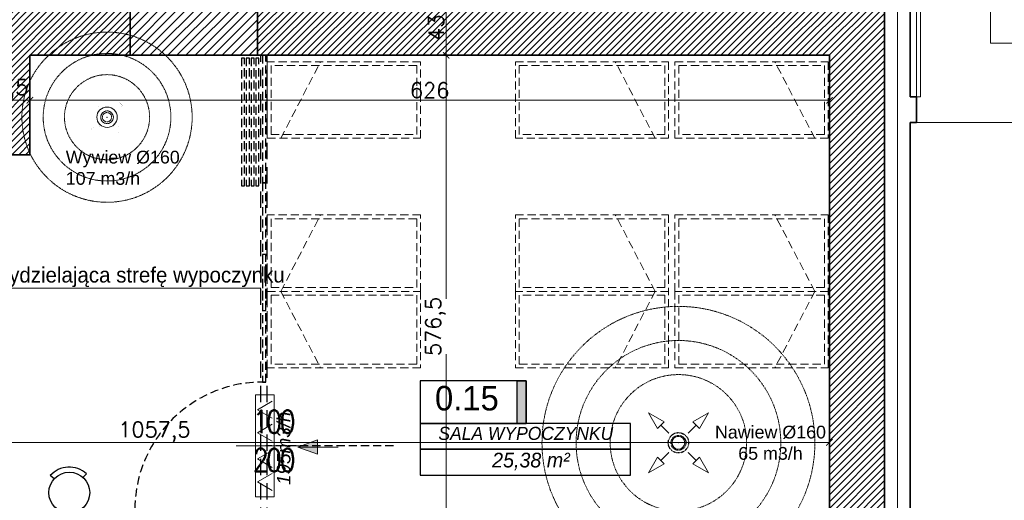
# Model space of a CAD drawing. Header units: millimetres. Extents: x -740 to 33545, y -26688 to 22494.
# Tile 141 of 256: x 11205 to 11976, y 10011 to 10387. Entities that reach past the tile are written whole.
import ezdxf
from ezdxf.lldxf.tags import DXFTag

# ---------------------------------------------------------------- set-up
doc = ezdxf.new("R2010")
doc.units = ezdxf.units.MM
doc.header["$MEASUREMENT"] = 0
for name, pattern in [('CENTERX2', [101.6, 63.5, -12.7, 12.7, -12.7]), ('DASHDOT', [1, 0.5, -0.25, 0, -0.25]), ('DASHED2', [9.525, 6.35, -3.175]), ('DIVIDE2', [0.625, 0.25, -0.125, 0, -0.125, 0, -0.125])]:
    doc.linetypes.add(name, pattern=pattern)
doc.layers.get('Defpoints').update_dxf_attribs({"color": 252})
for name, color, linetype, lineweight in [('## went', 20, 'DIVIDE2', 15), ('_IS_EKO_opis', 7, 'Continuous', 18), ('_IS_EKO_Text_Konstrukcji', 7, 'Continuous', 15), ('_IS_EKO_transfer', 5, 'Continuous', 15), ('_IS_Nawiew', 5, 'Continuous', 20), ('_IS_Wywiew', 1, 'Continuous', 20), ('A_istniejące ściany', 252, 'Continuous', 35), ('A_izolacja', 252, 'Continuous', 9), ('A_opisy', 252, 'Continuous', 15), ('A_wyposażenie', 252, 'Continuous', 9), ('A_ściany projektowane', 252, 'Continuous', 35), ('l. przerywana', 252, 'ICAD_ISO03W100', 9), ('l.widokowa', 252, 'Continuous', 15), ('l.wypełnien', 252, 'Continuous', 5), ('linia opisowa', 252, 'Continuous', 9), ('Nowe_820-G Rysunki Obrazki_Nr_pióra__1', 252, 'Continuous', 13), ('wymiarowanie', 252, 'Continuous', 9)]:
    doc.layers.add(name, color=color, linetype=linetype, lineweight=lineweight)
doc.layers.add('## went NIEWID', color=51, linetype='DASHDOT', lineweight=15, plot=False)
for name, color, linetype in [('_I_EKO_PODKLAD 3', 252, 'Continuous'), ('_IS_EKO_Opis_Wentylacja', 7, 'CENTERX2'), ('NAWIEW', 5, 'Continuous'), ('tabelki opis', 252, 'Continuous'), ('WYWIEW', 252, 'Continuous')]:
    doc.layers.add(name, color=color, linetype=linetype)
doc.styles.add('1-100', font='simplex.shx', dxfattribs={"width": 0.8, "height": 15})
doc.styles.add('Arial', font='arial.ttf')
doc.styles.add('ARIALL', font='GOTHIC.TTF', dxfattribs={"height": 40})
doc.styles.add('ROMANS', font='romans')
doc.styles.add('styl2', font='simplex.shx')
doc.linetypes.add('BATTING', pattern='A,0.00254,-2.54,[134,ltypeshp.shx,S=2.54,R=0,X=-2.54,Y=0],-5.08,[134,ltypeshp.shx,S=2.54,R=180,X=2.54,Y=0],-2.54', length=10.16254)
tags = doc.linetypes.add('ICAD_ISO03W100', pattern=[30, 12, -18]).pattern_tags.tags
tags[6:7] = [DXFTag(74, 4), DXFTag(75, 0), DXFTag(340, '0'), DXFTag(46, 1.0), DXFTag(50, 0.0), DXFTag(44, 0.0), DXFTag(45, 0.0)]
tags[4:5] = [DXFTag(74, 4), DXFTag(75, 0), DXFTag(340, '0'), DXFTag(46, 1.0), DXFTag(50, 0.0), DXFTag(44, 0.0), DXFTag(45, 0.0)]
tags = doc.linetypes.add('SOLID', pattern=[10, 10, 0]).pattern_tags.tags
tags[6:7] = [DXFTag(74, 4), DXFTag(75, 0), DXFTag(340, '0'), DXFTag(46, 0.0), DXFTag(50, 0.0), DXFTag(44, 0.0), DXFTag(45, 0.0)]
tags[4:5] = [DXFTag(74, 4), DXFTag(75, 0), DXFTag(340, '0'), DXFTag(46, 0.0), DXFTag(50, 0.0), DXFTag(44, 0.0), DXFTag(45, 0.0)]
doc.dimstyles.new('Skala 1-50', dxfattribs={"dimtxt": 12, "dimasz": 5, "dimexe": 1, "dimexo": 1, "dimgap": 1.5, "dimtad": 1, "dimdec": 1, "dimrnd": 0.5, "dimtxsty": 'styl2', "dimblk": 'ARCHTICK', "dimcen": 5, "dimadec": 0, "dimazin": 0, "dimtfac": 1, "dimtdec": 1, "dimtmove": 1, "dimatfit": 3, "dimldrblk": 'ARCHTICK', "dimfxl": 0, "dimlwd": -1, "dimlwe": -1, "dimarcsym": 0})

# ---------------------------------------------------------------- blocks, each defined once
blk = doc.blocks.new('_ArchTick')
at = {"color": 0, "linetype": 'ByBlock', "const_width": 0.15}
blk.add_lwpolyline([(-0.5, -0.5), (0.5, 0.5)], dxfattribs=at)
blk = doc.blocks.new('*D1186')
at = {"layer": 'Defpoints', "color": 0}
for p in [(11839.15, 10110.74), (10781.66, 10085.81), (11839.15, 10055.97)]:
    blk.add_point(p, dxfattribs=at)
at = {"layer": 'wymiarowanie', "color": 0}
for p, q in [((10781.66, 10060.97), (10781.66, 10054.97)), ((11839.15, 10060.97), (11839.15, 10054.97)), ((10781.66, 10055.97), (11839.15, 10055.97))]:
    blk.add_line(p, q, dxfattribs=at)
at = {"layer": 'wymiarowanie', "color": 0, "xscale": 5, "yscale": 5, "zscale": 5, "rotation": 180}
blk.add_blockref('_ArchTick', (10781.66, 10055.97), dxfattribs=at)
at = {"layer": 'wymiarowanie', "color": 0, "xscale": 5, "yscale": 5, "zscale": 5}
blk.add_blockref('_ArchTick', (11839.15, 10055.97), dxfattribs=at)
at = {"layer": 'wymiarowanie', "color": 0, "insert": (11310.4, 10064.32), "char_height": 12, "attachment_point": 5, "style": 'styl2'}
blk.add_mtext('1057,5', dxfattribs=at)
blk = doc.blocks.new('*D1211')
at = {"layer": 'Defpoints', "color": 0}
for p in [(11515.94, 10402.52), (11515.83, 10359.34), (11539.01, 10359.34)]:
    blk.add_point(p, dxfattribs=at)
at = {"layer": 'wymiarowanie', "color": 0}
for p, q in [((11534.01, 10402.52), (11540.01, 10402.52)), ((11539.01, 10402.52), (11539.01, 10359.34)), ((11534.01, 10359.34), (11540.01, 10359.34))]:
    blk.add_line(p, q, dxfattribs=at)
at = {"layer": 'wymiarowanie', "color": 0, "xscale": 5, "yscale": 5, "zscale": 5}
for p, rotation in [((11539.01, 10402.52), 90), ((11539.01, 10359.34), 270)]:
    blk.add_blockref('_ArchTick', p, dxfattribs=dict(at, rotation=rotation))
at = {"layer": 'wymiarowanie', "color": 0, "insert": (11531.21, 10380.93), "char_height": 12, "attachment_point": 5, "rotation": 90, "style": 'styl2'}
blk.add_mtext('43', dxfattribs=at)
blk = doc.blocks.new('*D2127')
at = {"layer": 'Defpoints', "color": 0}
for p in [(11907.33, 10306.75), (11961.91, 9739.58), (12091.4, 9739.58)]:
    blk.add_point(p, dxfattribs=at)
at = {"layer": 'wymiarowanie', "color": 0}
for p, q in [((12086.4, 10306.75), (12092.4, 10306.75)), ((12091.4, 10306.75), (12091.4, 9739.58)), ((12086.4, 9739.58), (12092.4, 9739.58))]:
    blk.add_line(p, q, dxfattribs=at)
at = {"layer": 'wymiarowanie', "color": 0, "xscale": 5, "yscale": 5, "zscale": 5}
for p, rotation in [((12091.4, 10306.75), 90), ((12091.4, 9739.58), 270)]:
    blk.add_blockref('_ArchTick', p, dxfattribs=dict(at, rotation=rotation))
at = {"layer": 'wymiarowanie', "color": 0, "insert": (12083.6, 10023.17), "char_height": 12, "attachment_point": 5, "rotation": 90, "style": 'styl2'}
blk.add_mtext('567', dxfattribs=at)
blk = doc.blocks.new('*D2130')
at = {"layer": 'Defpoints', "color": 0}
for p in [(11902.33, 10524.75), (11902.33, 10326.75), (12091.4, 10326.75)]:
    blk.add_point(p, dxfattribs=at)
at = {"layer": 'wymiarowanie', "color": 0}
for p, q in [((12086.4, 10524.75), (12092.4, 10524.75)), ((12091.4, 10524.75), (12091.4, 10326.75)), ((12086.4, 10326.75), (12092.4, 10326.75))]:
    blk.add_line(p, q, dxfattribs=at)
at = {"layer": 'wymiarowanie', "color": 0, "xscale": 5, "yscale": 5, "zscale": 5}
for p, rotation in [((12091.4, 10524.75), 90), ((12091.4, 10326.75), 270)]:
    blk.add_blockref('_ArchTick', p, dxfattribs=dict(at, rotation=rotation))
at = {"layer": 'wymiarowanie', "color": 0, "insert": (12083.6, 10425.75), "char_height": 12, "attachment_point": 5, "rotation": 90, "style": 'styl2'}
blk.add_mtext('198', dxfattribs=at)
blk = doc.blocks.new('*D2131')
at = {"layer": 'Defpoints', "color": 0}
for p in [(11902.33, 10326.75), (11907.33, 10306.75), (12091.4, 10306.75)]:
    blk.add_point(p, dxfattribs=at)
at = {"layer": 'wymiarowanie', "color": 0}
for p, q in [((12086.4, 10326.75), (12092.4, 10326.75)), ((12091.4, 10326.75), (12091.4, 10306.75)), ((12086.4, 10306.75), (12092.4, 10306.75))]:
    blk.add_line(p, q, dxfattribs=at)
at = {"layer": 'wymiarowanie', "color": 0, "xscale": 5, "yscale": 5, "zscale": 5}
for p, rotation in [((12091.4, 10326.75), 90), ((12091.4, 10306.75), 270)]:
    blk.add_blockref('_ArchTick', p, dxfattribs=dict(at, rotation=rotation))
at = {"layer": 'wymiarowanie', "color": 0, "insert": (12083.6, 10292.48), "char_height": 12, "attachment_point": 5, "rotation": 90, "style": 'styl2'}
blk.add_mtext('20', dxfattribs=at)
blk = doc.blocks.new('*D2209')
at = {"layer": 'Defpoints', "color": 0}
for p in [(11562.62, 10359.34), (11539.01, 9782.76), (11576.75, 9782.76)]:
    blk.add_point(p, dxfattribs=at)
at = {"layer": 'wymiarowanie', "color": 0}
for p, q in [((11544.01, 10359.34), (11538.01, 10359.34)), ((11539.01, 10359.34), (11539.01, 10168.41)), ((11539.01, 9782.76), (11539.01, 10125.2)), ((11544.01, 9782.76), (11538.01, 9782.76))]:
    blk.add_line(p, q, dxfattribs=at)
at = {"layer": 'wymiarowanie', "color": 0, "xscale": 5, "yscale": 5, "zscale": 5}
for p, rotation in [((11539.01, 10359.34), 90), ((11539.01, 9782.76), 270)]:
    blk.add_blockref('_ArchTick', p, dxfattribs=dict(at, rotation=rotation))
at = {"layer": 'wymiarowanie', "color": 0, "insert": (11530.66, 10146.8), "char_height": 12, "attachment_point": 5, "rotation": 90, "style": 'styl2'}
blk.add_mtext('576,5', dxfattribs=at)
blk = doc.blocks.new('*D2641')
at = {"layer": 'Defpoints', "color": 0}
for p in [(11174.51, 10359.34), (11212.91, 10359.34), (11212.91, 10324.14)]:
    blk.add_point(p, dxfattribs=at)
at = {"layer": 'wymiarowanie', "color": 0}
for p, q in [((11174.51, 10329.14), (11174.51, 10323.14)), ((11212.91, 10329.14), (11212.91, 10323.14)), ((11174.51, 10324.14), (11212.91, 10324.14))]:
    blk.add_line(p, q, dxfattribs=at)
at = {"layer": 'wymiarowanie', "color": 0, "xscale": 5, "yscale": 5, "zscale": 5, "rotation": 180}
blk.add_blockref('_ArchTick', (11174.51, 10324.14), dxfattribs=at)
at = {"layer": 'wymiarowanie', "color": 0, "xscale": 5, "yscale": 5, "zscale": 5}
blk.add_blockref('_ArchTick', (11212.91, 10324.14), dxfattribs=at)
at = {"layer": 'wymiarowanie', "color": 0, "insert": (11193.71, 10332.49), "char_height": 12, "attachment_point": 5, "style": 'styl2'}
blk.add_mtext('38,5', dxfattribs=at)
blk = doc.blocks.new('*D2642')
at = {"layer": 'Defpoints', "color": 0}
for p in [(11212.91, 10359.34), (11839.15, 10359.34), (11839.15, 10324.14)]:
    blk.add_point(p, dxfattribs=at)
at = {"layer": 'wymiarowanie', "color": 0}
for p, q in [((11212.91, 10329.14), (11212.91, 10323.14)), ((11839.15, 10329.14), (11839.15, 10323.14)), ((11212.91, 10324.14), (11839.15, 10324.14))]:
    blk.add_line(p, q, dxfattribs=at)
at = {"layer": 'wymiarowanie', "color": 0, "xscale": 5, "yscale": 5, "zscale": 5, "rotation": 180}
blk.add_blockref('_ArchTick', (11212.91, 10324.14), dxfattribs=at)
at = {"layer": 'wymiarowanie', "color": 0, "xscale": 5, "yscale": 5, "zscale": 5}
blk.add_blockref('_ArchTick', (11839.15, 10324.14), dxfattribs=at)
at = {"layer": 'wymiarowanie', "color": 0, "insert": (11526.03, 10331.94), "char_height": 12, "attachment_point": 5, "style": 'styl2'}
blk.add_mtext('626', dxfattribs=at)
blk = doc.blocks.new('FILL_245')
at = {"color": 1, "linetype": 'Continuous', "const_width": 0.018}
blk.add_lwpolyline([(-42321.1, 289.4), (-42313.9, 301.9), (-42308.6, 296.6)], close=True, dxfattribs=at)
blk = doc.blocks.new('FILL_244')
at = {"color": 1, "linetype": 'Continuous', "const_width": 0.018}
blk.add_lwpolyline([(-42321.1, 274.2), (-42308.6, 267), (-42313.9, 261.7)], close=True, dxfattribs=at)
blk = doc.blocks.new('FILL_246')
at = {"color": 1, "linetype": 'Continuous', "const_width": 0.018}
blk.add_lwpolyline([(-42336.3, 274.2), (-42348.8, 267), (-42343.5, 261.7)], close=True, dxfattribs=at)
blk = doc.blocks.new('FILL_243')
at = {"color": 1, "linetype": 'Continuous', "const_width": 0.018}
blk.add_lwpolyline([(-42336.3, 289.4), (-42343.5, 301.9), (-42348.8, 296.6)], close=True, dxfattribs=at)
blk = doc.blocks.new('A$C06D629D9')
blk.add_point((0, 0))
at = {"color": 3}
blk.add_point((0, 0), dxfattribs=at)
at = {"layer": 'NAWIEW', "color": 1, "linetype": 'Continuous', "const_width": 0.018}
for points in [[(-23.9, 23.9), (-17.5, 17.5)], [(-14.8, 20.1), (-20.1, 14.8)], [(-14.8, 20.1), (-20.1, 14.8)], [(-20.1, 14.8), (-7.6, 7.6)], [(-7.6, 7.6), (-14.8, 20.1)], [(-7.6, 7.6), (-14.8, 20.1)], [(7.6, 7.6), (14.8, 20.1)], [(7.6, 7.6), (14.8, 20.1)], [(20.1, 14.8), (7.6, 7.6)], [(14.8, 20.1), (20.1, 14.8)], [(14.8, 20.1), (20.1, 14.8)], [(23.9, 23.9), (17.5, 17.5)], [(-7.6, -7.6), (-20.1, -14.8)], [(-7.6, -7.6), (-20.1, -14.8)], [(-14.8, -20.1), (-7.6, -7.6)], [(7.6, -7.6), (20.1, -14.8)], [(7.6, -7.6), (20.1, -14.8)], [(14.8, -20.1), (7.6, -7.6)], [(-23.9, -23.9), (-17.5, -17.5)], [(-20.1, -14.8), (-14.8, -20.1)], [(-20.1, -14.8), (-14.8, -20.1)], [(20.1, -14.8), (14.8, -20.1)], [(20.1, -14.8), (14.8, -20.1)], [(23.9, -23.9), (17.5, -17.5)]]:
    blk.add_lwpolyline(points, dxfattribs=at)
at = {"layer": 'WYWIEW', "color": 10, "linetype": 'Continuous', "const_width": 0.018}
for points in [[(-7.6, 7.6), (-7.6, 7.6)], [(7.6, 7.6), (7.6, 7.6)], [(-7.6, -7.6), (-7.6, -7.6)], [(7.6, -7.6), (7.6, -7.6)]]:
    blk.add_lwpolyline(points, dxfattribs=at)
at = {"layer": 'NAWIEW', "extrusion": (0, 0, -1), "zscale": -1}
for name in ['FILL_245', 'FILL_243', 'FILL_244', 'FILL_246']:
    blk.add_blockref(name, (42328.7, -281.8), dxfattribs=at)
blk = doc.blocks.new('heether5')
at = {"layer": '## went', "color": 1}
for radius in [7.45, 5.44]:
    blk.add_circle((341463, 163171.6), radius, dxfattribs=at)
at = {"layer": '## went NIEWID'}
for radius in [100, 75, 50]:
    blk.add_circle((341463, 163171.6), radius, dxfattribs=at)
at = {"layer": '## went', "xscale": 0.9144000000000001, "yscale": 0.9144000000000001, "zscale": 0.9144000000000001}
blk.add_blockref('A$C06D629D9', (341463, 163171.6), dxfattribs=at)
blk = doc.blocks.new('erdrrer')
at = {"layer": '## went', "color": 5, "linetype": 'Continuous', "lineweight": 15}
for p, q in [((341343.16, 163325.05), (341331.68, 163331.67)), ((341331.68, 163331.67), (341338.31, 163320.2)), ((341331.68, 163331.67), (341338.31, 163320.2)), ((341364.32, 163325.05), (341375.8, 163331.67)), ((341375.8, 163331.67), (341369.17, 163320.2)), ((341375.8, 163331.67), (341369.17, 163320.2)), ((341338.31, 163320.2), (341343.16, 163325.05)), ((341338.31, 163320.2), (341343.16, 163325.05)), ((341346.65, 163316.7), (341340.73, 163322.62)), ((341360.83, 163316.7), (341366.75, 163322.62)), ((341369.17, 163320.2), (341364.32, 163325.05)), ((341369.17, 163320.2), (341364.32, 163325.05)), ((341346.82, 163316.53), (341346.82, 163316.53)), ((341346.65, 163302.53), (341340.73, 163296.61)), ((341346.82, 163302.7), (341346.82, 163302.7)), ((341360.66, 163302.7), (341360.66, 163302.7)), ((341360.83, 163302.53), (341366.75, 163296.61)), ((341338.31, 163299.03), (341331.68, 163287.56)), ((341331.68, 163287.56), (341343.16, 163294.18)), ((341331.68, 163287.56), (341343.16, 163294.18)), ((341343.16, 163294.18), (341338.31, 163299.03)), ((341343.16, 163294.18), (341338.31, 163299.03)), ((341364.32, 163294.18), (341369.17, 163299.03)), ((341364.32, 163294.18), (341369.17, 163299.03)), ((341375.8, 163287.56), (341364.32, 163294.18)), ((341375.8, 163287.56), (341364.32, 163294.18)), ((341369.17, 163299.03), (341375.8, 163287.56))]:
    blk.add_line(p, q, dxfattribs=at)
at = {"layer": '## went', "color": 5, "linetype": 'Continuous', "const_width": 0.0165}
for points in [[(341331.68, 163331.67), (341338.31, 163320.2), (341343.16, 163325.05)], [(341375.8, 163331.67), (341369.17, 163320.2), (341364.32, 163325.05)], [(341331.68, 163287.56), (341343.16, 163294.18), (341338.31, 163299.03)], [(341375.8, 163287.56), (341364.32, 163294.18), (341369.17, 163299.03)]]:
    blk.add_lwpolyline(points, close=True, dxfattribs=at)
at = {"layer": '## went', "color": 5, "lineweight": 30}
for radius in [7.45, 5.44]:
    blk.add_circle((341353.74, 163309.62), radius, dxfattribs=at)
at = {"layer": '## went', "color": 5, "lineweight": 15}
blk.add_point((341353.74, 163309.62), dxfattribs=at)
blk.add_point((341353.74, 163309.62), dxfattribs=at)
at = {"layer": '## went NIEWID'}
for radius in [100, 75, 50]:
    blk.add_circle((341353.74, 163309.62), radius, dxfattribs=at)

msp = doc.modelspace()

# ---------------------------------------------------------------- hatches: boundary and pattern name
at = {"layer": '_IS_EKO_opis'}
for points in [[(11438.16, 10052.38), (11438.16, 10058.02), (11422.86, 10052.38)], [(11438.16, 10046.75), (11438.16, 10052.38), (11422.86, 10052.38)]]:
    msp.add_hatch(color=256, dxfattribs=at).paths.add_polyline_path(points)
at = {"layer": 'l.wypełnien'}
h = msp.add_hatch(dxfattribs=at)
h.set_pattern_fill('ANSI31', color=256, scale=30, style=0)
h.paths.add_polyline_path([(11391.26, 10402.52), (11391.26, 10359.34), (11839.15, 10359.34), (11839.15, 9782.76), (11774.02, 9782.76), (11774.02, 9765.83), (11774.02, 9754.82), (11774.02, 9739.58), (11839.15, 9739.58), (11882.33, 9739.58), (11882.33, 10522.75), (11866.24, 10522.75), (11854.39, 10522.75), (11839.15, 10522.75), (11839.15, 10402.52), (11426.82, 10402.52), (11426.82, 10552.38), (11401.42, 10552.38), (11401.42, 10402.52)])
h.paths.add_polyline_path([(11391.26, 10834.32), (11391.26, 10791.99), (11401.42, 10791.99), (11401.42, 10654.38), (11426.82, 10654.38), (11426.82, 10791.99), (11839.15, 10791.99), (11839.15, 10677.69), (11854.39, 10677.69), (11866.24, 10677.69), (11882.33, 10677.69), (11882.33, 11331.32), (11882.33, 11374.5), (11799.42, 11374.5), (11799.42, 11331.32), (11839.15, 11331.32), (11839.15, 10994.32), (11839.15, 10834.32), (11699.45, 10834.32), (11685.18, 10834.32), (11640.68, 10834.32), (11401.42, 10834.32)])
h.paths.add_polyline_path([(11477.62, 10806.38), (11477.62, 10819.93), (11497.94, 10819.93), (11497.94, 10806.38)], flags=16)
h.paths.add_polyline_path([(11438.67, 10819.93), (11438.67, 10806.38), (11457.3, 10806.38), (11457.3, 10819.93)], flags=16)
h.paths.add_polyline_path([(11429.29, 9739.58), (11429.29, 9782.76), (11384.13, 9782.76), (11384.13, 9739.58)])
h.paths.add_polyline_path([(11624.02, 9739.58), (11624.02, 9782.76), (11579.29, 9782.76), (11579.29, 9739.58)])
h = msp.add_hatch(dxfattribs=at)
h.set_pattern_fill('ANSI31', color=256, scale=30, style=0)
h.paths.add_polyline_path([(10913.66, 10402.52), (10997.39, 10402.52), (11117.42, 10402.52), (11176.61, 10402.52), (11176.61, 10401.46), (11164.43, 10401.46), (11164.43, 10399.14), (11180.1, 10399.14), (11180.1, 10402.52), (11291.35, 10402.52), (11291.35, 10359.34), (11212.91, 10359.34), (11212.91, 10281.34), (11174.51, 10281.34), (11174.51, 10359.34), (11117.42, 10359.34), (10913.66, 10359.34)])
h.paths.add_polyline_path([(11186.51, 10326.34), (11186.51, 10347.34), (11200.91, 10347.34), (11200.91, 10326.34)], flags=16)
h.paths.add_polyline_path([(11186.51, 10326.34), (11186.51, 10347.34), (11200.91, 10347.34), (11200.91, 10326.34)], flags=0)
h.paths.add_polyline_path([(11186.51, 10293.34), (11186.51, 10314.34), (11200.91, 10314.34), (11200.91, 10293.34)], flags=16)
h.paths.add_polyline_path([(11186.51, 10293.34), (11186.51, 10314.34), (11200.91, 10314.34), (11200.91, 10293.34)], flags=0)
h.paths.add_polyline_path([(11234.13, 9739.58), (11234.13, 9782.76), (11199.91, 9782.76), (11199.91, 9812.76), (11174.51, 9812.76), (11174.51, 9782.76), (11128.02, 9782.76), (11128.02, 9739.58)])
h.paths.add_polyline_path([(10477.77, 9782.76), (10504.8, 9782.76), (10504.8, 9762.76), (10529.35, 9762.99), (10529.35, 9782.76), (10587.7, 9782.76), (10587.7, 9739.58), (10477.77, 9739.58)])
h.paths.add_polyline_path([(10783.28, 9739.58), (10783.28, 9782.76), (10737.7, 9782.76), (10737.7, 9739.58)])
h.paths.add_polyline_path([(10978.02, 9739.58), (10978.02, 9782.76), (10933.28, 9782.76), (10933.28, 9739.58)])
h.paths.add_polyline_path([(10769.66, 10359.34), (10771.66, 10359.34), (10771.66, 10402.52), (10736.26, 10402.52), (10736.26, 10359.34)])
h.paths.add_polyline_path([(10457.77, 9739.58), (10457.77, 9782.76), (10477.77, 9782.76), (10477.77, 9739.58), (10470.93, 9739.58)])
h.paths.add_polyline_path([(10771.66, 10359.34), (10771.66, 10402.52), (10791.66, 10402.52), (10791.66, 10359.34)])
h.paths.add_polyline_path([(10913.66, 10359.34), (10913.66, 10402.52), (10893.66, 10402.52), (10893.66, 10359.34)])
h.paths.add_polyline_path([(10504.8, 9762.76), (10504.8, 9782.76), (10529.35, 9782.76), (10529.35, 9762.99)])
h = msp.add_hatch(dxfattribs=at)
h.set_pattern_fill('ANSI31', color=256, scale=40, style=0)
h.paths.add_polyline_path([(11291.35, 10402.52), (11291.35, 10359.34), (11391.26, 10359.34), (11391.26, 10402.52)])
at = {"layer": 'tabelki opis'}
msp.add_hatch(color=256, dxfattribs=at).paths.add_polyline_path([(11601.6, 10070.96), (11601.6, 10104.23), (11594.64, 10104.23), (11594.64, 10070.96)])

# ---------------------------------------------------------------- linework, layer by layer
at = {"layer": '_I_EKO_PODKLAD 3', "linetype": 'DASHED2', "ltscale": 2}
for p, q in [((11393.83, 9782.76), (11393.83, 10359.34)), ((11393.83, 9782.76), (11393.83, 10359.34)), ((11398.83, 9782.76), (11398.83, 10359.34)), ((11398.83, 9782.76), (11398.83, 10359.34))]:
    msp.add_line(p, q, dxfattribs=at)
at = {"layer": '_I_EKO_PODKLAD 3', "color": 252, "linetype": 'DASHED2'}
msp.add_line((11497.58, 10053.34), (11397.58, 10053.34), dxfattribs=at)
msp.add_line((11497.58, 10053.34), (11397.58, 10053.34), dxfattribs=at)
at = {"layer": '_I_EKO_PODKLAD 3', "ltscale": 500}
for p, q in [((11231.86, 10027.38), (11228.89, 10030.06)), ((11231.86, 10027.38), (11228.89, 10030.06)), ((11254.46, 10028.54), (11257.14, 10031.52)), ((11254.46, 10028.54), (11257.14, 10031.52))]:
    msp.add_line(p, q, dxfattribs=at)
at = {"layer": '_I_EKO_PODKLAD 3', "color": 252, "ltscale": 500}
for p, q in [((11231.86, 10027.38), (11228.89, 10030.06)), ((11231.86, 10027.38), (11228.89, 10030.06)), ((11254.46, 10028.54), (11257.14, 10031.52)), ((11254.46, 10028.54), (11257.14, 10031.52))]:
    msp.add_line(p, q, dxfattribs=at)
at = {"layer": '_I_EKO_PODKLAD 3', "linetype": 'DASHED2'}
for points in [[(11378.57, 10357.14), (11378.57, 10257.14), (11381.07, 10257.14), (11381.07, 10357.14), (11378.57, 10357.14)], [(11382.32, 10357.14), (11382.32, 10257.14), (11384.82, 10257.14), (11384.82, 10357.14), (11382.32, 10357.14)], [(11386.07, 10357.14), (11386.07, 10257.14), (11388.57, 10257.14), (11388.57, 10357.14), (11386.07, 10357.14)], [(11389.82, 10357.14), (11389.82, 10257.14), (11392.32, 10257.14), (11392.32, 10357.14), (11389.82, 10357.14)], [(11395.08, 10359.34), (11395.08, 10259.34), (11397.58, 10259.34), (11397.58, 10359.34), (11395.08, 10359.34)], [(11395.08, 10359.34), (11395.08, 10259.34), (11397.58, 10259.34), (11397.58, 10359.34), (11395.08, 10359.34)], [(11395.08, 10259.34), (11395.08, 10159.34), (11397.58, 10159.34), (11397.58, 10259.34), (11395.08, 10259.34)], [(11395.08, 10259.34), (11395.08, 10159.34), (11397.58, 10159.34), (11397.58, 10259.34), (11395.08, 10259.34)], [(11395.08, 10203.34), (11395.08, 10103.34), (11397.58, 10103.34), (11397.58, 10203.34), (11395.08, 10203.34)]]:
    msp.add_lwpolyline(points, dxfattribs=at)
at = {"layer": '_I_EKO_PODKLAD 3', "color": 252, "linetype": 'DASHED2'}
for points in [[(11395.08, 10359.34), (11395.08, 10259.34), (11397.58, 10259.34), (11397.58, 10359.34), (11395.08, 10359.34)], [(11395.08, 10359.34), (11395.08, 10259.34), (11397.58, 10259.34), (11397.58, 10359.34), (11395.08, 10359.34)], [(11395.08, 10259.34), (11395.08, 10159.34), (11397.58, 10159.34), (11397.58, 10259.34), (11395.08, 10259.34)], [(11395.08, 10259.34), (11395.08, 10159.34), (11397.58, 10159.34), (11397.58, 10259.34), (11395.08, 10259.34)], [(11395.08, 10203.34), (11395.08, 10103.34), (11397.58, 10103.34), (11397.58, 10203.34), (11395.08, 10203.34)]]:
    msp.add_lwpolyline(points, dxfattribs=at)
at = {"layer": '_I_EKO_PODKLAD 3', "ltscale": 500}
msp.add_circle((11243.74, 10016.66), 16, dxfattribs=at)
msp.add_circle((11243.74, 10016.66), 16, dxfattribs=at)
at = {"layer": '_I_EKO_PODKLAD 3', "color": 252, "ltscale": 500}
msp.add_circle((11243.74, 10016.66), 16, dxfattribs=at)
msp.add_circle((11243.74, 10016.66), 16, dxfattribs=at)
at = {"layer": '_I_EKO_PODKLAD 3', "linetype": 'DASHED2'}
msp.add_arc((11395.08, 10003.34), 100, 88.56746, 180.50373, dxfattribs=at)
msp.add_arc((11395.08, 10003.34), 100, 88.56746, 180.50373, dxfattribs=at)
at = {"layer": '_I_EKO_PODKLAD 3', "ltscale": 500}
msp.add_arc((11243.74, 10016.66), 20, 47.95505, 137.95505, dxfattribs=at)
msp.add_arc((11243.74, 10016.66), 20, 47.95505, 137.95505, dxfattribs=at)
at = {"layer": '_I_EKO_PODKLAD 3', "color": 252, "ltscale": 500}
msp.add_arc((11243.74, 10016.66), 20, 47.95505, 137.95505, dxfattribs=at)
msp.add_arc((11243.74, 10016.66), 20, 47.95505, 137.95505, dxfattribs=at)
at = {"layer": '_IS_EKO_opis'}
for p, q in [((11422.86, 10052.38), (11438.16, 10058.02)), ((11438.16, 10058.02), (11438.16, 10052.38)), ((11454.46, 10052.38), (11422.86, 10052.38)), ((11422.86, 10052.38), (11438.16, 10046.75)), ((11438.16, 10046.75), (11438.16, 10052.38))]:
    msp.add_line(p, q, dxfattribs=at)
at = {"layer": '_IS_EKO_transfer', "color": 5, "lineweight": 15, "ltscale": 5}
for p, q in [((11402.65, 10088.33), (11391.13, 10081.67)), ((11402.65, 10075.02), (11391.13, 10081.67)), ((11402.65, 10070.29), (11391.13, 10063.64)), ((11402.65, 10056.99), (11391.13, 10063.64)), ((11402.65, 10049.69), (11391.13, 10043.04)), ((11402.65, 10036.39), (11391.13, 10043.04)), ((11402.65, 10031.66), (11391.13, 10025.01)), ((11402.65, 10018.36), (11391.13, 10025.01))]:
    msp.add_line(p, q, dxfattribs=at)
msp.add_lwpolyline([(11404.09, 10013.34), (11404.09, 10093.34), (11389.69, 10093.34), (11389.69, 10013.34)], close=True, dxfattribs=at)
at = {"layer": '_IS_Nawiew'}
msp.add_circle((11720.85, 10055.71), 5, dxfattribs=at)
at = {"layer": '_IS_Wywiew'}
for radius in [8, 5]:
    msp.add_circle((11273.33, 10310.84), radius, dxfattribs=at)
at = {"layer": 'A_istniejące ściany'}
msp.add_line((11291.35, 10402.52), (11291.35, 10359.34), dxfattribs=at)
at = {"layer": 'A_istniejące ściany', "ltscale": 15}
for p, q in [((11212.91, 10359.34), (11212.91, 10281.34)), ((11212.91, 10281.34), (11174.51, 10281.34))]:
    msp.add_line(p, q, dxfattribs=at)
at = {"layer": 'A_istniejące ściany'}
for points in [[(11882.33, 9739.58), (11882.33, 10522.75)], [(11391.26, 10402.52), (11391.26, 10359.34)], [(11212.91, 10359.34), (11291.35, 10359.34)], [(11391.26, 10359.34), (11839.15, 10359.34)], [(11839.15, 10359.34), (11839.15, 9782.76)], [(11839.15, 9782.76), (11839.15, 10359.34)]]:
    msp.add_lwpolyline(points, dxfattribs=at)
at = {"layer": 'A_izolacja', "linetype": 'BATTING', "ltscale": 0.1}
msp.add_lwpolyline([(11772.02, 9729.58), (11892.33, 9729.58), (11892.33, 10522.75)], dxfattribs=at)
at = {"layer": 'A_izolacja', "lineweight": 35}
for points in [[(11902.33, 10326.75), (11902.33, 10524.75)], [(11902.33, 10306.75), (11904.33, 10306.75), (11907.33, 10306.75), (11907.33, 10326.75), (11902.33, 10326.75)], [(11792.02, 9719.58), (11902.33, 9719.58), (11902.33, 10306.75)]]:
    msp.add_lwpolyline(points, dxfattribs=at)
at = {"layer": 'A_wyposażenie', "linetype": 'DASHED2'}
for p, q in [((11409.36, 10294.34), (11440.59, 10354.34)), ((11409.36, 10294.34), (11440.59, 10354.34)), ((11702.62, 10294.34), (11671.39, 10354.34)), ((11702.62, 10294.34), (11671.39, 10354.34)), ((11827.62, 10294.34), (11796.39, 10354.34)), ((11827.62, 10294.34), (11796.39, 10354.34)), ((11409.36, 10174.34), (11440.59, 10234.34)), ((11409.36, 10174.34), (11440.59, 10234.34)), ((11702.62, 10174.34), (11671.39, 10234.34)), ((11702.62, 10174.34), (11671.39, 10234.34)), ((11827.62, 10174.34), (11796.39, 10234.34)), ((11827.62, 10174.34), (11796.39, 10234.34)), ((11409.36, 10174.34), (11440.59, 10114.34)), ((11409.36, 10174.34), (11440.59, 10114.34)), ((11702.62, 10174.34), (11671.39, 10114.34)), ((11702.62, 10174.34), (11671.39, 10114.34)), ((11827.62, 10174.34), (11796.39, 10114.34)), ((11827.62, 10174.34), (11796.39, 10114.34))]:
    msp.add_line(p, q, dxfattribs=at)
for points in [[(11398.83, 10354.34), (11398.83, 10294.34), (11518.83, 10294.34), (11518.83, 10354.34)], [(11398.83, 10354.34), (11398.83, 10294.34), (11518.83, 10294.34), (11518.83, 10354.34)], [(11401.83, 10351.34), (11401.83, 10297.34), (11515.83, 10297.34), (11515.83, 10351.34)], [(11401.83, 10351.34), (11401.83, 10297.34), (11515.83, 10297.34), (11515.83, 10351.34)], [(11713.15, 10354.34), (11713.15, 10294.34), (11593.15, 10294.34), (11593.15, 10354.34)], [(11713.15, 10354.34), (11713.15, 10294.34), (11593.15, 10294.34), (11593.15, 10354.34)], [(11710.15, 10351.34), (11710.15, 10297.34), (11596.15, 10297.34), (11596.15, 10351.34)], [(11710.15, 10351.34), (11710.15, 10297.34), (11596.15, 10297.34), (11596.15, 10351.34)], [(11838.15, 10354.34), (11838.15, 10294.34), (11718.15, 10294.34), (11718.15, 10354.34)], [(11838.15, 10354.34), (11838.15, 10294.34), (11718.15, 10294.34), (11718.15, 10354.34)], [(11835.15, 10351.34), (11835.15, 10297.34), (11721.15, 10297.34), (11721.15, 10351.34)], [(11835.15, 10351.34), (11835.15, 10297.34), (11721.15, 10297.34), (11721.15, 10351.34)], [(11398.83, 10234.34), (11398.83, 10174.34), (11518.83, 10174.34), (11518.83, 10234.34)], [(11398.83, 10234.34), (11398.83, 10174.34), (11518.83, 10174.34), (11518.83, 10234.34)], [(11713.15, 10234.34), (11713.15, 10174.34), (11593.15, 10174.34), (11593.15, 10234.34)], [(11713.15, 10234.34), (11713.15, 10174.34), (11593.15, 10174.34), (11593.15, 10234.34)], [(11838.15, 10234.34), (11838.15, 10174.34), (11718.15, 10174.34), (11718.15, 10234.34)], [(11838.15, 10234.34), (11838.15, 10174.34), (11718.15, 10174.34), (11718.15, 10234.34)], [(11401.83, 10231.34), (11401.83, 10177.34), (11515.83, 10177.34), (11515.83, 10231.34)], [(11401.83, 10231.34), (11401.83, 10177.34), (11515.83, 10177.34), (11515.83, 10231.34)], [(11710.15, 10231.34), (11710.15, 10177.34), (11596.15, 10177.34), (11596.15, 10231.34)], [(11710.15, 10231.34), (11710.15, 10177.34), (11596.15, 10177.34), (11596.15, 10231.34)], [(11835.15, 10231.34), (11835.15, 10177.34), (11721.15, 10177.34), (11721.15, 10231.34)], [(11835.15, 10231.34), (11835.15, 10177.34), (11721.15, 10177.34), (11721.15, 10231.34)], [(11398.83, 10114.34), (11398.83, 10174.34), (11518.83, 10174.34), (11518.83, 10114.34)], [(11398.83, 10114.34), (11398.83, 10174.34), (11518.83, 10174.34), (11518.83, 10114.34)], [(11713.15, 10114.34), (11713.15, 10174.34), (11593.15, 10174.34), (11593.15, 10114.34)], [(11713.15, 10114.34), (11713.15, 10174.34), (11593.15, 10174.34), (11593.15, 10114.34)], [(11838.15, 10114.34), (11838.15, 10174.34), (11718.15, 10174.34), (11718.15, 10114.34)], [(11838.15, 10114.34), (11838.15, 10174.34), (11718.15, 10174.34), (11718.15, 10114.34)], [(11401.83, 10117.34), (11401.83, 10171.34), (11515.83, 10171.34), (11515.83, 10117.34)], [(11401.83, 10117.34), (11401.83, 10171.34), (11515.83, 10171.34), (11515.83, 10117.34)], [(11710.15, 10117.34), (11710.15, 10171.34), (11596.15, 10171.34), (11596.15, 10117.34)], [(11710.15, 10117.34), (11710.15, 10171.34), (11596.15, 10171.34), (11596.15, 10117.34)], [(11835.15, 10117.34), (11835.15, 10171.34), (11721.15, 10171.34), (11721.15, 10117.34)], [(11835.15, 10117.34), (11835.15, 10171.34), (11721.15, 10171.34), (11721.15, 10117.34)]]:
    msp.add_lwpolyline(points, close=True, dxfattribs=at)
at = {"layer": 'A_ściany projektowane'}
msp.add_lwpolyline([(11291.35, 10402.52), (11391.26, 10402.52), (11391.26, 10359.34), (11291.35, 10359.34)], close=True, dxfattribs=at)
at = {"layer": 'l. przerywana', "ltscale": 0.3}
msp.add_line((11907.33, 10675.69), (11907.33, 10326.75), dxfattribs=at)
at = {"layer": 'l.widokowa'}
msp.add_lwpolyline([(11907.33, 10675.69), (11910.33, 10675.69), (11910.33, 10326.75), (11907.33, 10326.75)], dxfattribs=at)
at = {"layer": 'linia opisowa'}
msp.add_lwpolyline([(11965.22, 10368.85), (12047.16, 10368.85), (12047.16, 10450.78), (11965.22, 10450.78), (11965.22, 10368.85)], dxfattribs=at)
at = {"layer": 'Nowe_820-G Rysunki Obrazki_Nr_pióra__1', "linetype": 'Continuous', "lineweight": 13}
for points in [[(11791.73, 10359.34), (11781.57, 10359.34)], [(11791.73, 10359.34), (11801.89, 10359.34)]]:
    msp.add_lwpolyline(points, dxfattribs=at)
at = {"layer": 'tabelki opis'}
for points in [[(11601.6, 10104.23), (11518.44, 10104.23), (11518.44, 10070.96), (11601.6, 10070.96), (11601.6, 10104.23)], [(11518.44, 10050.69), (11683.17, 10050.69), (11683.17, 10070.96), (11518.44, 10070.96), (11518.44, 10050.69)], [(11518.44, 10030.41), (11683.17, 10030.41), (11683.17, 10050.69), (11518.44, 10050.69), (11518.44, 10030.41)]]:
    msp.add_lwpolyline(points, dxfattribs=at)
msp.add_lwpolyline([(11601.6, 10070.96), (11594.64, 10070.96), (11594.64, 10104.23), (11601.6, 10104.23)], close=True, dxfattribs=at)
at = {"layer": 'wymiarowanie', "linetype": 'ICAD_ISO03W100', "ltscale": 0.2}
msp.add_line((11904.83, 10306.75), (12086.4, 10306.75), dxfattribs=at)
at = {"layer": 'wymiarowanie'}
for p, q in [((11076.23, 10176.95), (11393.83, 10176.95)), ((11374.51, 10053.34), (11429.51, 10053.34))]:
    msp.add_line(p, q, dxfattribs=at)

# ---------------------------------------------------------------- block references
at = {"layer": '_IS_Nawiew', "xscale": 1.0688, "yscale": 1.0688, "zscale": 1.0688}
msp.add_blockref('erdrrer', (-353118.03, -164489.61), dxfattribs=at)
at = {"layer": '_IS_Wywiew', "xscale": 0.6666664, "yscale": 0.6666664, "zscale": 0.6666664}
msp.add_blockref('heether5', (-216368.61, -98470.17), dxfattribs=at)

# ---------------------------------------------------------------- texts
at = {"layer": '_IS_EKO_Opis_Wentylacja', "char_height": 10, "width": 108.1234, "style": 'Arial'}
for s, insert, attachment_point in [('Wywiew %%C160 \\P107 m3/h', (11240.99, 10284.57), 1), ('Nawiew %%C160 \\P65 m3/h', (11792.92, 10055.69), 5)]:
    msp.add_mtext(s, dxfattribs=dict(at, insert=insert, attachment_point=attachment_point))
at = {"layer": '_IS_EKO_Text_Konstrukcji', "linetype": 'SOLID', "lineweight": 15, "insert": (11406.35, 10051.4), "char_height": 10.584, "attachment_point": 2, "rotation": 90}
msp.add_mtext('{\\fArial|b0|i1|c238|p34;195m3/h}', dxfattribs=at)
at = {"layer": 'A_opisy', "ltscale": 0.3, "char_height": 10.8, "width": 109.7533, "attachment_point": 1, "rotation": 90, "style": 'ARIALL'}
for insert in [(11294.04, 9636.58), (11489.2, 9639.31), (11683.93, 9636.58)]:
    msp.add_mtext('\\pi43.41246;{\\fArial|b0|i1|c238|p34;153}\\P\\pi43.29366;{\\fArial|b0|i1|c238|p34;175}', dxfattribs=dict(at, insert=insert))
at = {"layer": 'tabelki opis', "attachment_point": 1}
for s, insert, char_height, width in [('{\\fCentury Gothic|b0|i0|c238|p34;0.15}', (11530.17, 10100.27), 19.2, 56.7), ('\\pi14.38464;{\\fCentury Gothic|b0|i1|c238|p34;SALA WYPOCZYNKU}', (11518.44, 10068.2), 10.24, 164.736), ('{\\fCentury Gothic|b0|i1|c238|p34;25,38 m²}', (11574.9, 10047.92), 11.52, 68.7387)]:
    msp.add_mtext(s, dxfattribs=dict(at, insert=insert, char_height=char_height, width=width))
at = {"layer": 'wymiarowanie', "linetype": 'Continuous', "insert": (11412.45, 10193.3), "char_height": 12, "width": 327.6277, "attachment_point": 3, "style": 'ROMANS'}
msp.add_mtext('{\\fCentury Gothic|b0|i0|c238|p0;Mobilna ścianka wydzielająca strefę }{\\fCentury Gothic|b0|i0|c238|p0;wypoczynku}\\P{\\fCentury Gothic|b0|i0|c238|p0; }', dxfattribs=at)
at = {"layer": 'wymiarowanie', "linetype": 'DASHED2', "insert": (11418.99, 10081.17), "char_height": 18, "width": 45.8115, "attachment_point": 3, "style": '1-100'}
msp.add_mtext('\\pi2.05714;{\\T0.75000;100}\\P{\\T0.75000;200}', dxfattribs=at)

# ---------------------------------------------------------------- dimensions: what is measured, and where the dimension line sits
at = {"layer": 'wymiarowanie'}
for base, p1, p2, picture, middle in [((12091.4, 10326.75), (11902.33, 10524.75), (11902.33, 10326.75), '*D2130', (12083.6, 10425.75)), ((11539.01, 10359.34), (11515.94, 10402.52), (11515.83, 10359.34), '*D1211', (11531.21, 10380.93)), ((12091.4, 9739.58), (11907.33, 10306.75), (11961.91, 9739.58), '*D2127', (12083.6, 10023.17))]:
    dim = msp.add_linear_dim(base=base, p1=p1, p2=p2, angle=90, dimstyle='Skala 1-50', dxfattribs=at)
    dim.commit()
    dim.dimension.update_dxf_attribs({"geometry": picture, "text_midpoint": middle})
for base, p1, p2, picture, middle in [((11212.91, 10324.14), (11174.51, 10359.34), (11212.91, 10359.34), '*D2641', (11193.71, 10332.49)), ((11839.15, 10324.14), (11212.91, 10359.34), (11839.15, 10359.34), '*D2642', (11526.03, 10331.94)), ((11839.15, 10055.97), (10781.66, 10085.81), (11839.15, 10110.74), '*D1186', (11310.4, 10064.32))]:
    dim = msp.add_linear_dim(base=base, p1=p1, p2=p2, dimstyle='Skala 1-50', dxfattribs=at)
    dim.commit()
    dim.dimension.update_dxf_attribs({"geometry": picture, "text_midpoint": middle})
for base, p1, p2, picture, middle in [((11539.01, 9782.76), (11562.62, 10359.34), (11576.75, 9782.76), '*D2209', (11539.01, 10146.8)), ((12091.4, 10306.75), (11902.33, 10326.75), (11907.33, 10306.75), '*D2131', (12091.4, 10292.48))]:
    dim = msp.add_linear_dim(base=base, p1=p1, p2=p2, angle=90, dimstyle='Skala 1-50', dxfattribs=at)
    dim.commit()
    dim.dimension.update_dxf_attribs({"geometry": picture, "text_midpoint": middle, "dimtype": 160})

doc.saveas('drawing.dxf')
